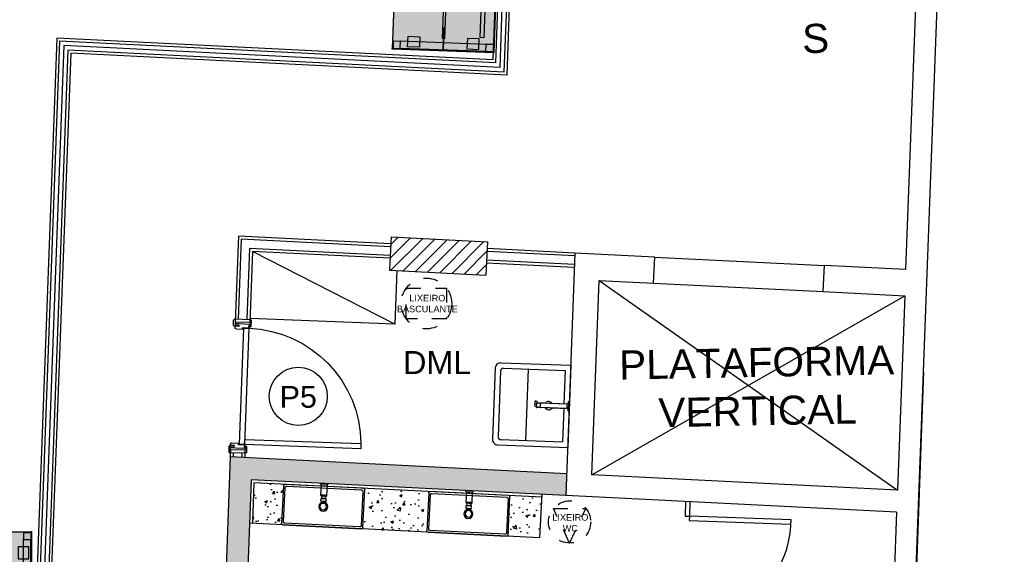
# Model space of a CAD drawing. Header units: inches. Extents: x 340 to 434, y 14 to 254.
# Tile 147 of 182: x 409.85 to 416.63, y 147.85 to 151.53. Entities that reach past the tile are written whole.
import ezdxf

# ---------------------------------------------------------------- set-up
doc = ezdxf.new("R2010")
doc.units = ezdxf.units.IN
doc.header["$MEASUREMENT"] = 0
doc.linetypes.add('DASHED2', pattern=[0.375, 0.25, -0.125])
doc.linetypes.add('HIDDEN', pattern=[9.525, 6.35, -3.175])
for name, color, linetype in [('TJ-CONSTRUIR', 12, 'Continuous'), ('TJ-DIVISORIA', 96, 'Continuous'), ('TJ-DRYWALL', 132, 'Continuous'), ('TJ-ESQUADRIA2', 2, 'Continuous'), ('TJ-ESQUADRIAS', 2, 'Continuous'), ('TJ-GRANITOCORTE', 3, 'Continuous'), ('TJ-GRANITOVISTA', 2, 'Continuous'), ('TJ-HACHURA', 8, 'Continuous'), ('TJ-LADEVIDRO', 11, 'Continuous'), ('TJ-MARCENARIA', 2, 'Continuous'), ('TJ-MOBILIARIOHIDRO', 2, 'Continuous'), ('TJ-MOBILIÁRIO', 2, 'Continuous'), ('TJ-MOBILIÁRIOEXISTENTE', 2, 'Continuous'), ('TJ-PAREDE', 5, 'Continuous'), ('TJ-PAREDECORTE', 5, 'Continuous'), ('TJ-PILARES', 6, 'Continuous'), ('TJ-PISO', 1, 'Continuous'), ('TJ-TEXTO01', 1, 'Continuous'), ('TJ-TEXTO03 1PARA100', 3, 'Continuous'), ('TJ-TEXTOESQUADRIA', 200, 'Continuous')]:
    doc.layers.add(name, color=color, linetype=linetype)
doc.styles.add('ARIAL', font='arial.ttf')
doc.styles.get("Standard").update_dxf_attribs({"font": 'arial.ttf'})
doc.linetypes.add('BATTING', pattern='A,0.00254,-2.54,[134,ltypeshp.shx,S=2.54,R=0,X=-2.54,Y=0],-5.08,[134,ltypeshp.shx,S=2.54,R=180,X=2.54,Y=0],-2.54', length=10.16254)

# ---------------------------------------------------------------- blocks, each defined once
blk = doc.blocks.new('mesa reta 1.20')
at = {"layer": 'TJ-MOBILIÁRIO'}
h = blk.add_hatch(color=63, dxfattribs=at)
h.set_gradient(color1=(176, 215, 136), color2=(156, 215, 136), tint=0.86, name='INVHEMISPHERICAL')
h.paths.add_polyline_path([(0, 0), (1.2, 0), (1.2, -0.7), (0, -0.7)])
for p, q in [((0, 0), (0, -0.7)), ((1.2, 0), (1.2, -0.7)), ((1.2, -0.7), (0, -0.7))]:
    blk.add_line(p, q, dxfattribs=at)
at = {"layer": 'TJ-MOBILIÁRIO', "color": 51}
blk.add_line((1.2, 0), (0, 0), dxfattribs=at)
at = {"layer": 'TJ-MOBILIÁRIO', "color": 8}
for p, q in [((0.005, -0.008), (0.005, -0.052)), ((0.005, -0.052), (0.005, -0.645)), ((0.052, -0.005), (0.008, -0.005)), ((0.008, -0.055), (0.052, -0.055)), ((0.055, -0.008), (0.055, -0.052)), ((0.055, -0.052), (0.055, -0.648)), ((1.145, -0.008), (1.145, -0.052)), ((1.145, -0.052), (1.145, -0.648)), ((1.148, -0.005), (1.192, -0.005)), ((1.192, -0.055), (1.148, -0.055)), ((1.195, -0.008), (1.195, -0.052)), ((1.195, -0.052), (1.195, -0.645)), ((0.005, -0.692), (0.005, -0.648)), ((0.008, -0.645), (0.052, -0.645)), ((0.055, -0.692), (0.055, -0.648)), ((1.192, -0.645), (1.148, -0.645)), ((1.195, -0.692), (1.195, -0.648)), ((0.052, -0.695), (0.008, -0.695)), ((1.148, -0.695), (1.192, -0.695))]:
    blk.add_line(p, q, dxfattribs=at)
at = {"layer": 'TJ-MOBILIÁRIO'}
blk.add_lwpolyline([(0, 0), (1.2, 0), (1.2, -0.7), (0, -0.7)], close=True, dxfattribs=at)
at = {"layer": 'TJ-MOBILIÁRIO', "color": 8}
for points in [[(0.018, -0.105), (0.0905, -0.105), (0.0905, -0.186), (0.018, -0.186)], [(1.182, -0.105), (1.1095, -0.105), (1.1095, -0.186), (1.182, -0.186)], [(0.005, -0.3519), (0.005, -0.3481), (0.155, -0.3481), (0.155, -0.3519)], [(0.083, -0.3575), (1.117, -0.3575), (1.117, -0.3425), (0.083, -0.3425)], [(1.195, -0.3519), (1.195, -0.3481), (1.045, -0.3481), (1.045, -0.3519)], [(0.018, -0.595), (0.0905, -0.595), (0.0905, -0.514), (0.018, -0.514)], [(1.182, -0.595), (1.1095, -0.595), (1.1095, -0.514), (1.182, -0.514)]]:
    blk.add_lwpolyline(points, close=True, dxfattribs=at)
at = {"layer": 'TJ-MOBILIÁRIO', "color": 51}
blk.add_lwpolyline([(0.1, -0.098), (1.1, -0.098), (1.1, -0.073), (0.1, -0.073)], close=True, dxfattribs=at)
at = {"layer": 'TJ-MOBILIÁRIO', "color": 8}
for centre, start, end in [((0.008, -0.008), 90, 180), ((0.008, -0.052), 180, 270), ((0.052, -0.008), 0, 90), ((0.052, -0.052), 270, 0), ((1.148, -0.008), 90, 180), ((1.148, -0.052), 180, 270), ((1.192, -0.008), 0, 90), ((1.192, -0.052), 270, 0), ((0.008, -0.648), 90, 180), ((0.052, -0.648), 0, 90), ((1.192, -0.648), 0, 90), ((0.008, -0.692), 180, 270), ((0.052, -0.692), 270, 0), ((1.192, -0.692), 270, 0)]:
    blk.add_arc(centre, 0.003, start, end, dxfattribs=at)
at = {"layer": 'TJ-MOBILIÁRIO'}
for p in [(0, 0), (1.2, 0), (1.2, 0), (0, -0.7), (1.2, -0.7)]:
    blk.add_point(p, dxfattribs=at)
blk = doc.blocks.new('MESA 1.40X.70')
at = {"layer": 'TJ-MOBILIÁRIO'}
h = blk.add_hatch(color=51, dxfattribs=at)
h.set_gradient(color1=(255, 255, 184), color2=(255, 255, 173), tint=0.86, name='INVHEMISPHERICAL')
h.paths.add_polyline_path([(-0.03, 0), (1.37, 0), (1.37, -0.7), (-0.03, -0.7)])
for p, q in [((-0.03, 0), (-0.03, -0.7)), ((1.37, 0), (1.37, -0.7)), ((1.37, -0.7), (-0.03, -0.7))]:
    blk.add_line(p, q, dxfattribs=at)
at = {"layer": 'TJ-MOBILIÁRIO', "color": 51}
blk.add_line((1.37, 0), (-0.03, 0), dxfattribs=at)
at = {"layer": 'TJ-MOBILIÁRIO', "color": 8}
for p, q in [((-0.025, -0.008), (-0.025, -0.052)), ((-0.025, -0.052), (-0.025, -0.645)), ((0.022, -0.005), (-0.022, -0.005)), ((-0.022, -0.055), (0.022, -0.055)), ((0.025, -0.008), (0.025, -0.052)), ((0.025, -0.052), (0.025, -0.648)), ((1.315, -0.008), (1.315, -0.052)), ((1.315, -0.052), (1.315, -0.648)), ((1.318, -0.005), (1.362, -0.005)), ((1.362, -0.055), (1.318, -0.055)), ((1.365, -0.008), (1.365, -0.052)), ((1.365, -0.052), (1.365, -0.645)), ((-0.025, -0.692), (-0.025, -0.648)), ((-0.022, -0.645), (0.022, -0.645)), ((0.025, -0.692), (0.025, -0.648)), ((1.362, -0.645), (1.318, -0.645)), ((1.365, -0.692), (1.365, -0.648)), ((0.022, -0.695), (-0.022, -0.695)), ((1.318, -0.695), (1.362, -0.695))]:
    blk.add_line(p, q, dxfattribs=at)
at = {"layer": 'TJ-MOBILIÁRIO'}
blk.add_lwpolyline([(-0.03, 0), (1.37, 0), (1.37, -0.7), (-0.03, -0.7)], close=True, dxfattribs=at)
at = {"layer": 'TJ-MOBILIÁRIO', "color": 8}
for points in [[(-0.012, -0.105), (0.0605, -0.105), (0.0605, -0.186), (-0.012, -0.186)], [(1.352, -0.105), (1.2795, -0.105), (1.2795, -0.186), (1.352, -0.186)], [(-0.025, -0.3519), (-0.025, -0.3481), (0.125, -0.3481), (0.125, -0.3519)], [(0.053, -0.3575), (1.287, -0.3575), (1.287, -0.3425), (0.053, -0.3425)], [(1.365, -0.3519), (1.365, -0.3481), (1.215, -0.3481), (1.215, -0.3519)], [(-0.012, -0.595), (0.0605, -0.595), (0.0605, -0.514), (-0.012, -0.514)], [(1.352, -0.595), (1.2795, -0.595), (1.2795, -0.514), (1.352, -0.514)]]:
    blk.add_lwpolyline(points, close=True, dxfattribs=at)
at = {"layer": 'TJ-MOBILIÁRIO', "color": 51}
blk.add_lwpolyline([(0.07, -0.098), (1.27, -0.098), (1.27, -0.073), (0.07, -0.073)], close=True, dxfattribs=at)
at = {"layer": 'TJ-MOBILIÁRIO', "color": 8}
for centre, start, end in [((-0.022, -0.008), 90, 180), ((-0.022, -0.052), 180, 270), ((0.022, -0.008), 0, 90), ((0.022, -0.052), 270, 0), ((1.318, -0.008), 90, 180), ((1.318, -0.052), 180, 270), ((1.362, -0.008), 0, 90), ((1.362, -0.052), 270, 0), ((-0.022, -0.648), 90, 180), ((0.022, -0.648), 0, 90), ((1.362, -0.648), 0, 90), ((-0.022, -0.692), 180, 270), ((0.022, -0.692), 270, 0), ((1.362, -0.692), 270, 0)]:
    blk.add_arc(centre, 0.003, start, end, dxfattribs=at)
at = {"layer": 'TJ-MOBILIÁRIO'}
for p in [(-0.03, 0), (1.37, 0), (1.37, 0), (-0.03, -0.7), (1.37, -0.7)]:
    blk.add_point(p, dxfattribs=at)
blk = doc.blocks.new('CUBA-RETANGULAR')
at = {"layer": 'TJ-MOBILIARIOHIDRO'}
for p, q in [((-0.271, 0.14), (0.271, 0.14)), ((-0.28, -0.131), (-0.28, 0.131)), ((-0.2675, 0.1175), (-0.2675, -0.1175)), ((0.2575, 0.1275), (-0.2575, 0.1275)), ((0.2675, -0.1175), (0.2675, 0.1175)), ((0.28, 0.131), (0.28, -0.131)), ((-0.2575, -0.1275), (0.2575, -0.1275)), ((0.271, -0.14), (-0.271, -0.14))]:
    blk.add_line(p, q, dxfattribs=at)
for points in [[(-0.2575, 0.1275, 0), (-0.2585, 0.1275, 0), (-0.2595, 0.1273, 0), (-0.2604, 0.1271, 0), (-0.2614, 0.1268, 0), (-0.2622, 0.1263, 0), (-0.2631, 0.1258, 0), (-0.2639, 0.1253, 0), (-0.2646, 0.1246, 0), (-0.2653, 0.1239, 0), (-0.2658, 0.1231, 0), (-0.2663, 0.1222, 0), (-0.2668, 0.1214, 0), (-0.2671, 0.1204, 0), (-0.2673, 0.1195, 0), (-0.2675, 0.1185, 0), (-0.2675, 0.1175, 0)], [(0.2675, 0.1175, 0), (0.2675, 0.1185, 0), (0.2673, 0.1195, 0), (0.2671, 0.1204, 0), (0.2668, 0.1214, 0), (0.2663, 0.1222, 0), (0.2658, 0.1231, 0), (0.2653, 0.1239, 0), (0.2646, 0.1246, 0), (0.2639, 0.1253, 0), (0.2631, 0.1258, 0), (0.2622, 0.1263, 0), (0.2614, 0.1268, 0), (0.2604, 0.1271, 0), (0.2595, 0.1273, 0), (0.2585, 0.1275, 0), (0.2575, 0.1275, 0)], [(-0.2675, -0.1175, 0), (-0.2675, -0.1185, 0), (-0.2673, -0.1195, 0), (-0.2671, -0.1204, 0), (-0.2668, -0.1214, 0), (-0.2663, -0.1222, 0), (-0.2658, -0.1231, 0), (-0.2653, -0.1239, 0), (-0.2646, -0.1246, 0), (-0.2639, -0.1253, 0), (-0.2631, -0.1258, 0), (-0.2622, -0.1263, 0), (-0.2614, -0.1268, 0), (-0.2604, -0.1271, 0), (-0.2595, -0.1273, 0), (-0.2585, -0.1275, 0), (-0.2575, -0.1275, 0)], [(0.2575, -0.1275, 0), (0.2585, -0.1275, 0), (0.2595, -0.1273, 0), (0.2604, -0.1271, 0), (0.2614, -0.1268, 0), (0.2622, -0.1263, 0), (0.2631, -0.1258, 0), (0.2639, -0.1253, 0), (0.2646, -0.1246, 0), (0.2653, -0.1239, 0), (0.2658, -0.1231, 0), (0.2663, -0.1222, 0), (0.2668, -0.1214, 0), (0.2671, -0.1204, 0), (0.2673, -0.1195, 0), (0.2675, -0.1185, 0), (0.2675, -0.1175, 0)]]:
    blk.add_polyline3d(points, dxfattribs=at)
at = {"layer": 'TJ-MOBILIARIOHIDRO', "color": 1}
for radius in [0.031, 0.0225]:
    blk.add_circle((0, 0), radius, dxfattribs=at)
at = {"layer": 'TJ-MOBILIARIOHIDRO'}
for centre, start, end in [((-0.271, 0.131), 90, 180), ((0.271, 0.131), 0, 90), ((-0.271, -0.131), 180, 270), ((0.271, -0.131), 270, 0)]:
    blk.add_arc(centre, 0.009, start, end, dxfattribs=at)
blk = doc.blocks.new('TORNEIRA-PAREDE-DECA')
at = {"layer": 'TJ-MOBILIARIOHIDRO'}
for p, q in [((0.025, 0), (-0.025, 0)), ((-0.025, -0.0067), (-0.025, 0)), ((0.025, -0.0067), (0.025, 0)), ((-0.0193, -0.0097), (-0.022, -0.0097)), ((-0.0194, -0.0097), (-0.0194, -0.0816)), ((0.022, -0.0097), (-0.0193, -0.0097)), ((0.0194, -0.0816), (0.0194, -0.0097)), ((-0.0194, -0.0816), (-0.0193, -0.0816)), ((-0.0194, -0.0816), (-0.0194, -0.0865)), ((-0.0194, -0.0816), (0, -0.0816)), ((-0.0194, -0.0865), (-0.0194, -0.0865)), ((-0.0183, -0.0876), (-0.0194, -0.0865)), ((-0.0193, -0.0816), (-0.0193, -0.0865)), ((-0.0183, -0.0876), (0.0161, -0.0876)), ((-0.0154, -0.1039), (-0.0175, -0.1039)), ((-0.0175, -0.1221), (-0.0175, -0.1039)), ((-0.0156, -0.1039), (-0.0136, -0.1039)), ((-0.0137, -0.1241), (-0.0156, -0.1241)), ((0.0175, -0.1039), (-0.0154, -0.1039)), ((-0.0149, -0.0816), (-0.0125, -0.0816)), ((-0.0149, -0.0816), (-0.0149, -0.0866)), ((-0.0125, -0.0866), (-0.0149, -0.0866)), ((-0.0142, -0.0886), (-0.0142, -0.1039)), ((-0.0135, -0.1039), (-0.0136, -0.1039)), ((-0.0135, -0.1039), (-0.0001, -0.1039)), ((-0.0125, -0.0816), (-0.0125, -0.0866)), ((-0.0017, -0.0816), (0.0017, -0.0816)), ((-0.0017, -0.0816), (-0.0017, -0.0866)), ((0.0017, -0.0866), (-0.0017, -0.0866)), ((0, -0.1039), (-0.0001, -0.1039)), ((0, -0.0816), (0.0194, -0.0816)), ((0.0001, -0.1039), (0, -0.1039)), ((0.0001, -0.1039), (0.0135, -0.1039)), ((0.0017, -0.0816), (0.0017, -0.0866)), ((0.0125, -0.0816), (0.0148, -0.0816)), ((0.0125, -0.0816), (0.0125, -0.0866)), ((0.0125, -0.0866), (0.0148, -0.0866)), ((0.0136, -0.1039), (0.0135, -0.1039)), ((0.0136, -0.1039), (0.0137, -0.1039)), ((0.0137, -0.1039), (0.0156, -0.1039)), ((0.0142, -0.0886), (0.0142, -0.1039)), ((0.0148, -0.0816), (0.0148, -0.0866)), ((0.0161, -0.0876), (0.0184, -0.0876)), ((0.0175, -0.1221), (0.0175, -0.1039)), ((0.0184, -0.0876), (0.0194, -0.0866)), ((0.0193, -0.0816), (0.0194, -0.0816)), ((0.0193, -0.0816), (0.0193, -0.0866)), ((0.0193, -0.0866), (0.0194, -0.0866)), ((0.0194, -0.0816), (0.0194, -0.0866))]:
    blk.add_line(p, q, dxfattribs=at)
for points in [[(-0.0149, -0.0866), (-0.015, -0.0867), (-0.0152, -0.0868), (-0.0153, -0.0869), (-0.0154, -0.0869), (-0.0155, -0.087), (-0.0156, -0.087), (-0.0157, -0.0871), (-0.0158, -0.0872), (-0.016, -0.0872), (-0.0161, -0.0873), (-0.0163, -0.0873), (-0.0164, -0.0874), (-0.0165, -0.0874), (-0.0167, -0.0874), (-0.0168, -0.0874), (-0.017, -0.0874), (-0.0171, -0.0875), (-0.0172, -0.0874), (-0.0174, -0.0874), (-0.0175, -0.0874), (-0.0177, -0.0874), (-0.0178, -0.0874), (-0.018, -0.0873), (-0.0181, -0.0873), (-0.0183, -0.0872), (-0.0184, -0.0871), (-0.0186, -0.0871), (-0.0187, -0.087), (-0.0189, -0.0869), (-0.019, -0.0868), (-0.0192, -0.0867), (-0.0193, -0.0865)], [(-0.0017, -0.0866), (-0.0021, -0.0867), (-0.0025, -0.0868), (-0.0029, -0.0869), (-0.0033, -0.087), (-0.0036, -0.0871), (-0.004, -0.0872), (-0.0044, -0.0873), (-0.0048, -0.0873), (-0.0051, -0.0874), (-0.0055, -0.0874), (-0.0059, -0.0874), (-0.0062, -0.0875), (-0.0066, -0.0875), (-0.007, -0.0875), (-0.0073, -0.0875), (-0.0077, -0.0875), (-0.0081, -0.0875), (-0.0084, -0.0874), (-0.0088, -0.0874), (-0.0092, -0.0873), (-0.0095, -0.0873), (-0.0099, -0.0872), (-0.0103, -0.0872), (-0.0106, -0.0871), (-0.011, -0.087), (-0.0114, -0.0869), (-0.0117, -0.0868), (-0.0121, -0.0867), (-0.0125, -0.0866)], [(0.0017, -0.0866), (0.0021, -0.0867), (0.0025, -0.0868), (0.0028, -0.0869), (0.0032, -0.087), (0.0036, -0.0871), (0.004, -0.0872), (0.0044, -0.0873), (0.0047, -0.0873), (0.0051, -0.0874), (0.0055, -0.0874), (0.0058, -0.0874), (0.0062, -0.0875), (0.0066, -0.0875), (0.0069, -0.0875), (0.0073, -0.0875), (0.0076, -0.0875), (0.008, -0.0875), (0.0084, -0.0874), (0.0087, -0.0874), (0.0091, -0.0874), (0.0095, -0.0873), (0.0098, -0.0872), (0.0102, -0.0872), (0.0106, -0.0871), (0.0109, -0.087), (0.0113, -0.0869), (0.0117, -0.0868), (0.0121, -0.0867), (0.0125, -0.0866)], [(0.0163, -0.0874), (0.0161, -0.0874), (0.016, -0.0873), (0.0159, -0.0873), (0.0157, -0.0872), (0.0156, -0.0871), (0.0155, -0.0871), (0.0154, -0.087), (0.0153, -0.087), (0.0152, -0.0869), (0.0151, -0.0868), (0.0149, -0.0867), (0.0148, -0.0866)], [(0.0163, -0.0874), (0.0164, -0.0874), (0.0166, -0.0875), (0.0167, -0.0875), (0.0168, -0.0875), (0.017, -0.0875), (0.0171, -0.0875), (0.0173, -0.0875), (0.0174, -0.0875), (0.0176, -0.0875), (0.0177, -0.0874), (0.0178, -0.0874), (0.018, -0.0874), (0.0181, -0.0873), (0.0182, -0.0873), (0.0183, -0.0872), (0.0184, -0.0872), (0.0185, -0.0871), (0.0186, -0.0871), (0.0187, -0.087), (0.0188, -0.0869), (0.019, -0.0868), (0.0192, -0.0867), (0.0193, -0.0866)]]:
    blk.add_lwpolyline(points, dxfattribs=at)
for centre, radius, start, end in [((-0.022, -0.0067), 0.003, 180, 270), ((0.022, -0.0067), 0.003, 270, 0), ((-0.0193, -0.0863), 0.000275, 250.80934, 269.14146), ((-0.0155, -0.1221), 0.002, 180, 268.21641), ((0, 0.3757), 0.5, 268.2164, 270), ((-0.0152, -0.0886), 0.001, 0, 90), ((0, 0.3757), 0.5, 270, 271.7836), ((0.0152, -0.0886), 0.001, 90, 180), ((0.0155, -0.1221), 0.002, 271.78359, 0)]:
    blk.add_arc(centre, radius, start, end, dxfattribs=at)
blk = doc.blocks.new('PORTA 80 GRADE 10')
at = {"layer": 'TJ-ESQUADRIAS', "linetype": 'Continuous', "ltscale": 30}
h = blk.add_hatch(dxfattribs=at)
h.set_pattern_fill('ANSI32', color=252, scale=0.002, style=0)
h.set_pattern_definition([(45, (-24.987796, 74.9285568), (-0.000530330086, 0.000530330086), []), (45, (-24.9874424, 74.9285568), (-0.000530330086, 0.000530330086), [])])
h.paths.add_polyline_path([(-0.8394, -0.0563), (-0.8394, -0.0541), (-0.8389, -0.0541, 1.192513), (-0.8389, -0.0535), (-0.8394, -0.0535), (-0.8394, -0.0521), (-0.8389, -0.0521, 0.041645), (-0.8389, -0.0521, 0.000003), (-0.8389, -0.0521, 1), (-0.8389, -0.0514, 0.045988), (-0.8389, -0.0514), (-0.8411, -0.0514, 1.142539), (-0.8411, -0.0521, 0.013689), (-0.8411, -0.0521), (-0.8406, -0.0521), (-0.8406, -0.0535), (-0.841, -0.0535, 1.124804), (-0.8411, -0.0541), (-0.8406, -0.0541), (-0.8406, -0.0563), (-0.8421, -0.0563), (-0.8421, -0.0593, -0.183959), (-0.8351, -0.0604, -0.115771), (-0.8365, -0.0607), (-0.8383, -0.0607, 1), (-0.8383, -0.0614), (-0.8365, -0.0614, 0.383202), (-0.8325, -0.0581), (-0.8325, -0.0563)])
h.paths.add_polyline_path([(-0.8411, -0.0573), (-0.8411, -0.0581, -0.159727), (-0.8344, -0.0596, 0.165409), (-0.8335, -0.058), (-0.8335, -0.0573)], flags=16)
h = blk.add_hatch(dxfattribs=at)
h.set_pattern_fill('ANSI32', color=252, scale=0.002, style=0)
h.set_pattern_definition([(135, (24.107796, 74.9285568), (0.000530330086, 0.000530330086), []), (135, (24.1074424, 74.9285568), (0.000530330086, 0.000530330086), [])])
h.paths.add_polyline_path([(-0.0406, -0.0563), (-0.0406, -0.0541), (-0.0411, -0.0541, -1.192513), (-0.0411, -0.0535), (-0.0406, -0.0535), (-0.0406, -0.0521), (-0.0411, -0.0521, -0.041645), (-0.0411, -0.0521, -0.000003), (-0.0411, -0.0521, -1), (-0.0411, -0.0514, -0.045988), (-0.0411, -0.0514), (-0.0389, -0.0514, -1.142539), (-0.0389, -0.0521, -0.013689), (-0.0389, -0.0521), (-0.0394, -0.0521), (-0.0394, -0.0535), (-0.039, -0.0535, -1.124804), (-0.0389, -0.0541), (-0.0394, -0.0541), (-0.0394, -0.0563), (-0.0379, -0.0563), (-0.0379, -0.0593, 0.183959), (-0.0449, -0.0604, 0.115771), (-0.0435, -0.0607), (-0.0417, -0.0607, -1), (-0.0417, -0.0614), (-0.0435, -0.0614, -0.383202), (-0.0475, -0.0581), (-0.0475, -0.0563)])
h.paths.add_polyline_path([(-0.0389, -0.0573), (-0.0389, -0.0581, 0.159727), (-0.0456, -0.0596, -0.165409), (-0.0465, -0.058), (-0.0465, -0.0573)], flags=16)
at = {"layer": 'TJ-ESQUADRIAS', "color": 2}
for p, q in [((-0.8675, 0), (-0.8585, 0)), ((-0.0125, 0), (-0.0215, 0))]:
    blk.add_line(p, q, dxfattribs=at)
at = {"layer": 'TJ-ESQUADRIAS'}
for p, q in [((-0.8675, -0.026), (-0.8675, 0)), ((-0.8675, -0.1), (-0.8675, -0.026)), ((-0.8585, 0), (-0.8585, -0.026)), ((-0.8585, -0.026), (-0.8505, -0.026)), ((-0.8505, 0), (-0.8405, 0)), ((-0.8505, -0.026), (-0.8505, 0)), ((-0.8415, -0.056), (-0.8425, -0.056)), ((-0.8425, -0.056), (-0.8425, -0.092)), ((-0.8415, -0.051), (-0.8415, -0.056)), ((-0.8385, -0.051), (-0.8415, -0.051)), ((-0.8385, -0.056), (-0.8385, -0.051)), ((-0.8346, -0.056), (-0.8385, -0.056)), ((-0.8325, -0.0539), (-0.8346, -0.056)), ((-0.8325, -0.008), (-0.8325, -0.0539)), ((-0.0475, -0.008), (-0.0475, -0.0539)), ((-0.0475, -0.0539), (-0.0454, -0.056)), ((-0.0454, -0.056), (-0.0415, -0.056)), ((-0.0415, -0.051), (-0.0385, -0.051)), ((-0.0415, -0.056), (-0.0415, -0.051)), ((-0.0295, 0), (-0.0395, 0)), ((-0.0385, -0.051), (-0.0385, -0.056)), ((-0.0385, -0.056), (-0.0375, -0.056)), ((-0.0375, -0.056), (-0.0375, -0.092)), ((-0.0295, -0.026), (-0.0295, 0)), ((-0.0215, -0.026), (-0.0295, -0.026)), ((-0.0215, 0), (-0.0215, -0.026)), ((-0.0125, -0.036), (-0.0125, 0)), ((-0.0125, -0.1), (-0.0125, -0.036)), ((-0.8585, -0.1), (-0.8675, -0.1)), ((-0.8585, -0.094), (-0.8585, -0.1)), ((-0.8505, -0.094), (-0.8585, -0.094)), ((-0.8505, -0.1), (-0.8505, -0.094)), ((-0.0295, -0.094), (-0.0215, -0.094)), ((-0.0295, -0.1), (-0.0295, -0.094)), ((-0.0215, -0.094), (-0.0215, -0.1)), ((-0.0215, -0.1), (-0.0125, -0.1))]:
    blk.add_line(p, q, dxfattribs=at)
for points in [[(-0.858, -0.021), (-0.855, -0.024), (-0.8505, -0.024), (-0.8505, 0.003, 0.414214), (-0.8585, 0.011), (-0.8925, 0.011, 0.414214), (-0.9005, 0.003), (-0.9005, 0), (-0.858, 0)], [(-0.022, -0.021), (-0.025, -0.024), (-0.0295, -0.024), (-0.0295, 0.003, -0.414214), (-0.0215, 0.011), (0.0125, 0.011, -0.414214), (0.0205, 0.003), (0.0205, 0), (-0.022, 0)], [(-0.895, -0.1), (-0.893, -0.102), (-0.893, -0.103), (-0.858, -0.103), (-0.858, -0.098), (-0.855, -0.095), (-0.8505, -0.095), (-0.8505, -0.103, -0.414214), (-0.8585, -0.111), (-0.8925, -0.111, -0.414214), (-0.9005, -0.103), (-0.9005, -0.1)], [(0.015, -0.1), (0.013, -0.102), (0.013, -0.103), (-0.022, -0.103), (-0.022, -0.098), (-0.025, -0.095), (-0.0295, -0.095), (-0.0295, -0.103, 0.414214), (-0.0215, -0.111), (0.0125, -0.111, 0.414214), (0.0205, -0.103), (0.0205, -0.1)]]:
    blk.add_lwpolyline(points, format="xyb", close=True, dxfattribs=at)
at = {"layer": 'TJ-ESQUADRIAS', "color": 252, "linetype": 'Continuous'}
for points in [[(-0.8335, -0.058, -0.165409), (-0.8344, -0.0596, 0.159727), (-0.8411, -0.0581), (-0.8411, -0.0573), (-0.8335, -0.0573)], [(-0.0465, -0.058, 0.165409), (-0.0456, -0.0596, -0.159727), (-0.0389, -0.0581), (-0.0389, -0.0573), (-0.0465, -0.0573)]]:
    blk.add_lwpolyline(points, format="xyb", close=True, dxfattribs=at)
at = {"layer": 'TJ-ESQUADRIAS'}
blk.add_lwpolyline([(-0.0405, -0.0965), (-0.0405, -0.0615), (-0.8405, -0.0615), (-0.8405, -0.0965), (-0.0405, -0.0965)], dxfattribs=at)
at = {"layer": 'TJ-ESQUADRIAS', "color": 1, "linetype": 'DASHED2', "ltscale": 5}
blk.add_lwpolyline([(-0.0755, -0.8965), (-0.0405, -0.8965), (-0.0405, -0.0965), (-0.0755, -0.0965), (-0.0755, -0.8965)], dxfattribs=at)
at = {"layer": 'TJ-ESQUADRIAS'}
for centre, start, end in [((-0.8405, -0.008), 0, 90), ((-0.0395, -0.008), 90, 180), ((-0.8505, -0.092), 270, 0), ((-0.0295, -0.092), 180, 270)]:
    blk.add_arc(centre, 0.008, start, end, dxfattribs=at)
at = {"layer": 'TJ-ESQUADRIAS', "color": 1, "linetype": 'DASHED2', "ltscale": 5}
blk.add_arc((-0.0397, -0.0965), 0.8008, 180, 267.43768, dxfattribs=at)
at = {"layer": 'TJ-PAREDECORTE', "linetype": 'Continuous'}
for p, q in [((-0.88, -0.1), (-0.88, 0)), ((0, -0.1), (0, 0))]:
    blk.add_line(p, q, dxfattribs=at)
blk = doc.blocks.new('Tan-p02')
at = {"color": 2}
for p, q in [((0.0194, -0.2142), (0.0194, 0.2958)), ((0.0194, 0.2958), (0.6194, 0.2958)), ((0.3569, 0.2958), (0.2819, 0.2958)), ((0.2819, 0.2958), (0.2819, 0.2908)), ((0.3569, 0.2908), (0.2819, 0.2908)), ((0.3569, 0.2958), (0.3569, 0.2908)), ((0.6194, -0.2142), (0.6194, 0.2958)), ((0.0594, -0.1942), (0.0594, 0.2558)), ((0.0594, 0.2558), (0.3021, 0.2558)), ((0.3021, 0.2828), (0.3021, 0.0585)), ((0.3044, 0.2808), (0.3044, 0.0858)), ((0.3344, 0.2808), (0.3044, 0.2808)), ((0.3344, 0.2808), (0.3344, 0.0858)), ((0.3367, 0.2828), (0.3367, 0.0585)), ((0.3367, 0.2558), (0.5794, 0.2558)), ((0.5794, -0.1942), (0.5794, 0.2558)), ((0.3022, 0.0578), (0.3043, 0.084)), ((0.3326, 0.0858), (0.3063, 0.0858)), ((0.3346, 0.084), (0.3366, 0.0578)), ((0.2881, 0.0459), (0.2885, 0.0555)), ((0.311, 0.047), (0.2881, 0.0459)), ((0.2885, 0.0555), (0.3021, 0.0608)), ((0.3041, 0.0565), (0.3347, 0.0565)), ((0.3118, 0.0453), (0.3074, 0.0565)), ((0.3268, 0.0454), (0.3313, 0.0565)), ((0.0594, -0.0142), (0.5794, -0.0142)), ((0.0794, -0.2142), (0.5594, -0.2142)), ((0.0594, -0.2542), (0.5794, -0.2542))]:
    blk.add_line(p, q, dxfattribs=at)
for points in [[(0.3119, 0.0453, 0.236739), (0.3123, 0.0446, 0.08552), (0.3141, 0.0437, 0.043127), (0.3164, 0.0432, 0.031837), (0.3194, 0.043, 0.031837), (0.3225, 0.0432, 0.043127), (0.3247, 0.0437, 0.08552), (0.3266, 0.0446, 0.236739), (0.3269, 0.0453, 0.159785), (0.3268, 0.0458, 0.08552)], [(0.312, 0.0456, 0.077146), (0.3119, 0.0453, 0.236739)]]:
    blk.add_lwpolyline(points, format="xyb", dxfattribs=at)
for centre, radius, start, end in [((0.2779, 0.2515), 0.0395, 47.87745, 84.19758), ((0.3609, 0.2516), 0.0395, 95.79617, 132.12881), ((0.3194, 0.1458), 0.03, 125.21643, 234.78357), ((0.3194, 0.1458), 0.03, 305.21643, 54.78357), ((0.3063, 0.0838), 0.002, 90, 175.52186), ((0.3326, 0.0838), 0.002, 4.47814, 90), ((0.3041, 0.0585), 0.002, 180, 270), ((0.3347, 0.0585), 0.002, 270, 0), ((0.0594, -0.2142), 0.04, 180, 270), ((0.0794, -0.1942), 0.02, 180, 270), ((0.5594, -0.1942), 0.02, 270, 360), ((0.5794, -0.2142), 0.04, 270, 0)]:
    blk.add_arc(centre, radius, start, end, dxfattribs=at)
blk = doc.blocks.new('LIX-WC')
at = {"layer": 'TJ-MOBILIÁRIO', "color": 8, "linetype": 'HIDDEN', "ltscale": 0.01}
for p, q in [((0, -0.1453), (-0.1117, 0.0929)), ((-0.1117, 0.0929), (0.1117, 0.0929)), ((0, -0.1453), (0.1117, 0.0929))]:
    blk.add_line(p, q, dxfattribs=at)
at = {"layer": 'TJ-MOBILIÁRIO', "linetype": 'HIDDEN', "ltscale": 0.01}
blk.add_circle((0, 0), 0.1453, dxfattribs=at)
at = {"layer": 'TJ-MOBILIÁRIO', "color": 1, "insert": (-0.0908, 0.0539), "char_height": 0.045, "attachment_point": 1, "style": 'ARIAL'}
blk.add_mtext_dynamic_manual_height_columns('\\pxqc;LIXEIRO\\PWC', width=0.191954, gutter_width=12.5, heights=[0], dxfattribs=at)
blk = doc.blocks.new('lix-20L')
at = {"layer": 'TJ-MOBILIÁRIO', "linetype": 'HIDDEN', "ltscale": 0.01}
blk.add_lwpolyline([(-0.1384, 0.106), (0.1384, 0.106), (0.1384, -0.106), (-0.1384, -0.106)], close=True, dxfattribs=at)
blk.add_circle((0, 0), 0.1743, dxfattribs=at)
at = {"layer": 'TJ-MOBILIÁRIO', "color": 1, "insert": (-0.0896, 0.0597), "char_height": 0.045, "attachment_point": 1, "style": 'ARIAL'}
blk.add_mtext_dynamic_manual_height_columns('\\pxqc;LIXEIRO BASCULANTE', width=0.191954, gutter_width=12.5, heights=[0], dxfattribs=at)

msp = doc.modelspace()

# ---------------------------------------------------------------- hatches: boundary and pattern name
at = {"layer": 'TJ-CONSTRUIR'}
h = msp.add_hatch(color=256, dxfattribs=at)
h.dxf.hatch_style = 1
h.paths.add_polyline_path([(413.6122, 148.3997), (413.3725, 148.4117), (413.3669, 148.2618), (413.6066, 148.2498)])
h.paths.add_polyline_path([(413.3725, 148.4117), (413.2027, 148.4203), (413.1971, 148.2703), (413.3669, 148.2618)])
h.paths.add_polyline_path([(413.2027, 148.4203), (411.2949, 148.5158), (411.2446, 147.1619), (411.3944, 147.1544), (411.4392, 148.3584), (413.1971, 148.2703)])
h.paths.add_polyline_path([(411.3944, 147.1544), (411.2446, 147.1619), (411.2316, 146.8121), (411.4314, 146.8021), (411.4366, 146.9427), (411.3866, 146.9445)])
h.paths.add_polyline_path([(411.4314, 146.8021), (411.2316, 146.8121), (411.2312, 146.8002), (411.431, 146.7928)])
h.paths.add_polyline_path([(412.4159, 146.9063), (412.316, 146.91), (412.3104, 146.7601), (412.4103, 146.7564)])
at = {"layer": 'TJ-HACHURA', "linetype": 'Continuous'}
h = msp.add_hatch(dxfattribs=at)
h.set_pattern_fill('AR-CONC', color=8, scale=0.025)
h.set_pattern_definition([(50, (0, 0), (0.179315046, -0.015688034), [0.01875, -0.20625]), (355, (0, 0), (-0.03468783, 0.18804803), [0.015, -0.165]), (100.451444, (0.01494, -0.0013), (0.14462721, 0.17236), [0.01593505, -0.17528553]), (46.1842, (0, 0.05), (0.26681033, -0.04137982), [0.028125, -0.309375]), (96.635635, (0.02223, 0.04655), (0.23366549, 0.24352965), [0.02390259, -0.26292844]), (351.184164, (0, 0.05), (0.23366549, 0.24352965), [0.0225, -0.2475]), (21, (0.025, 0.0375), (0.149226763, -0.100654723), [0.01875, -0.20625]), (326, (0.025, 0.0375), (0.06082883, 0.18128751), [0.015, -0.165]), (71.451445, (0.03744, 0.02911), (0.210055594, 0.08063279), [0.01593505, -0.17528553]), (37.5, (0, 0), (0.003039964, 0.083223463), [0, -0.163, 0, -0.1675, 0, -0.165625]), (7.5, (0, 0), (0.065767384, 0.098602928), [0, -0.0955, 0, -0.15925, 0, -0.063125]), (327.5, (-0.05575, 0), (0.133455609, -0.005638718), [0, -0.0625, 0, -0.195, 0, -0.25875]), (317.5, (-0.08075, 0), (0.145796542, 0.025026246), [0, -0.08125, 0, -0.1295, 0, -0.18375])])
h.paths.add_polyline_path([(413.4416, 148.2381), (413.2129, 148.2495, -0.414214), (413.2214, 148.2401), (413.2083, 147.9784, -0.414214), (413.1989, 147.9699), (413.4276, 147.9584)])
h.paths.add_polyline_path([(412.6621, 148.2681, -0.414214), (412.6716, 148.2766), (412.2131, 148.2996, -0.414214), (412.2216, 148.2902), (412.2085, 148.0285, -0.414214), (412.1991, 148.02), (412.6576, 147.997, -0.414214), (412.649, 148.0064)])
h.paths.add_polyline_path([(411.6623, 148.3182, -0.414214), (411.6718, 148.3267), (411.4584, 148.3374), (411.448, 148.0576), (411.6578, 148.0471, -0.414214), (411.6492, 148.0565)])
at = {"layer": 'TJ-PILARES'}
h = msp.add_hatch(dxfattribs=at)
h.set_pattern_fill('ANSI31', color=8, scale=0.5)
h.paths.add_polyline_path([(408.6504, 147.2743), (408.2404, 147.2743), (408.2404, 147.0193), (408.6504, 147.0193)])
h.paths.add_polyline_path([(412.6186, 147.1089), (412.4237, 147.1161), (412.3866, 146.1168), (412.5814, 146.1096)])
h.paths.add_polyline_path([(408.3951, 156.8793), (408.1751, 156.8793), (408.1751, 156.2593), (408.3951, 156.2593)])
h.paths.add_polyline_path([(414.81, 156.8721), (414.6151, 156.8793), (414.5916, 156.2448), (414.7864, 156.2375)])
h.paths.add_polyline_path([(414.698, 153.7241), (414.4981, 153.7315), (414.4747, 153.1019), (414.6746, 153.0945)])
h.paths.add_polyline_path([(408.7958, 153.4693), (408.1708, 153.4693), (408.171, 153.2743), (408.796, 153.2743)])
h.paths.add_polyline_path([(408.8069, 150.3943), (408.8064, 150.3943), (408.8064, 150.4343), (408.1664, 150.4343), (408.1688, 150.2443), (408.8088, 150.2443)])
h.paths.add_polyline_path([(413.0603, 149.8745), (412.3962, 149.9077), (412.3908, 149.8004), (413.0549, 149.7671)])
h.paths.add_polyline_path([(413.0665, 149.9968), (412.4023, 150.0301), (412.3962, 149.9077), (413.0603, 149.8745)])
h.paths.add_polyline_path([(413.5712, 159.7793), (413.0112, 159.7793), (413.0112, 159.6293), (413.5712, 159.6293)])
h.paths.add_polyline_path([(408.8112, 159.7793), (408.1912, 159.7793), (408.1912, 159.6293), (408.8112, 159.6293)])

# ---------------------------------------------------------------- linework, layer by layer
at = {"layer": 'TJ-DIVISORIA'}
msp.add_line((411.3914, 150.0334), (411.3914, 150.0329), dxfattribs=at)
at = {"layer": 'TJ-DRYWALL'}
for p, q in [((413.1049, 151.2487), (413.2927, 156.2993)), ((413.1242, 151.2277), (413.312, 156.2793)), ((413.1819, 151.1647), (413.372, 156.2793)), ((413.2011, 151.1437), (413.3928, 156.2995)), ((410.1012, 151.3991), (409.9428, 147.1377)), ((413.1049, 151.2487), (410.1012, 151.3991)), ((410.1204, 151.3781), (409.9635, 147.1569)), ((413.1242, 151.2277), (410.1204, 151.3781)), ((410.1781, 151.3152), (410.0235, 147.1547)), ((410.1974, 151.2942), (410.0427, 147.134)), ((413.1819, 151.1647), (410.1781, 151.3152)), ((413.2011, 151.1437), (410.1974, 151.2942)), ((411.3514, 150.0349), (411.3294, 149.4439)), ((412.3999, 149.9824), (411.3514, 150.0349)), ((411.3706, 150.0139), (411.3502, 149.4631)), ((412.3989, 149.9624), (411.3706, 150.0139)), ((411.4283, 149.9509), (411.4101, 149.4609)), ((412.3959, 149.9025), (411.4283, 149.9509)), ((411.4476, 149.9299), (411.4294, 149.4402)), ((412.3949, 149.8825), (411.4476, 149.9299)), ((413.6677, 149.8988), (413.0631, 149.9291)), ((413.6687, 149.9188), (413.0641, 149.9491)), ((413.6637, 149.8189), (413.0591, 149.8492)), ((413.6647, 149.8389), (413.0601, 149.8692)), ((411.4294, 149.4402), (411.3294, 149.4439)), ((411.4301, 149.4602), (411.3302, 149.4639)), ((411.2967, 148.5645), (411.2949, 148.5158)), ((411.3959, 148.5408), (411.296, 148.5445)), ((411.3967, 148.5608), (411.2967, 148.5645)), ((411.316, 148.5438), (411.3149, 148.5151)), ((411.3759, 148.5415), (411.3748, 148.5115)), ((411.3967, 148.5608), (411.3948, 148.5108))]:
    msp.add_line(p, q, dxfattribs=at)
at = {"layer": 'TJ-ESQUADRIA2'}
msp.add_lwpolyline([(414.4558, 148.0775), (415.1553, 148.0515), (415.1565, 148.0815), (414.4569, 148.1075)], close=True, dxfattribs=at)
at = {"layer": 'TJ-ESQUADRIA2', "color": 1}
msp.add_arc((414.4811, 148.0815), 0.6754, 265.74226, 0, dxfattribs=at)
at = {"layer": 'TJ-GRANITOCORTE'}
for p, q in [((414.4307, 148.2086), (414.427, 148.1086)), ((414.4607, 148.2074), (414.4569, 148.1075)), ((414.427, 148.1086), (414.4569, 148.1075))]:
    msp.add_line(p, q, dxfattribs=at)
at = {"layer": 'TJ-GRANITOVISTA', "color": 3}
for p, q in [((411.4584, 148.3374), (411.448, 148.0576)), ((413.4416, 148.2381), (411.4584, 148.3374)), ((413.4416, 148.2381), (413.4426, 148.258)), ((411.448, 148.0576), (411.428, 148.0586))]:
    msp.add_line(p, q, dxfattribs=at)
at = {"layer": 'TJ-GRANITOVISTA'}
for q in [(413.4426, 148.258), (411.43, 148.0585)]:
    msp.add_line((413.4276, 147.9584), q, dxfattribs=at)
at = {"layer": 'TJ-LADEVIDRO', "linetype": 'BATTING', "ltscale": 0.03}
for p, q in [((413.153, 151.1962), (413.342, 156.2793)), ((410.1493, 151.3467), (409.9935, 147.1558)), ((413.153, 151.1962), (410.1493, 151.3467))]:
    msp.add_line(p, q, dxfattribs=at)
at = {"layer": 'TJ-MARCENARIA'}
for p, q in [((412.4297, 149.4302), (411.4476, 149.9299)), ((412.4433, 149.7978), (412.4297, 149.4302)), ((412.4297, 149.4302), (411.4304, 149.4673))]:
    msp.add_line(p, q, dxfattribs=at)
at = {"layer": 'TJ-PAREDE'}
for p, q in [((415.8667, 143.6597), (416.6252, 164.0652)), ((416.438, 163.0394), (415.946, 149.8048)), ((412.4023, 150.0301), (412.3908, 149.8004)), ((412.4023, 150.0301), (413.0665, 149.9968)), ((413.0665, 149.9968), (413.0549, 149.7671)), ((413.6687, 149.9188), (413.6066, 148.2498)), ((414.218, 149.8913), (413.6687, 149.9188)), ((414.209, 149.7115), (414.218, 149.8913)), ((415.3775, 149.653), (415.3865, 149.8328)), ((415.946, 149.8048), (415.3865, 149.8328)), ((412.3908, 149.8004), (413.0549, 149.7671)), ((413.7847, 148.3911), (413.8345, 149.7303)), ((413.8345, 149.7303), (414.209, 149.7115)), ((415.3775, 149.653), (415.9393, 149.6249)), ((415.9393, 149.6249), (415.8896, 148.2857)), ((416.0699, 149.0981), (415.9595, 146.1295)), ((411.2949, 148.5158), (411.2312, 146.8002)), ((413.6141, 148.3996), (411.2949, 148.5158)), ((411.4392, 148.3584), (411.3866, 146.9445)), ((413.6066, 148.2498), (411.4392, 148.3584)), ((415.8896, 148.2857), (413.7847, 148.3911)), ((415.884, 148.1358), (413.6066, 148.2498)), ((415.884, 148.1358), (415.8354, 146.8292))]:
    msp.add_line(p, q, dxfattribs=at)
at = {"layer": 'TJ-PISO'}
for p, q in [((414.218, 149.8913), (415.3865, 149.8328)), ((414.209, 149.7115), (415.3775, 149.653))]:
    msp.add_line(p, q, dxfattribs=at)
at = {"layer": 'TJ-TEXTO01'}
for p, q in [((413.8345, 149.7303), (415.8896, 148.2857)), ((413.7847, 148.3911), (415.9393, 149.6249))]:
    msp.add_line(p, q, dxfattribs=at)
at = {"layer": 'TJ-TEXTOESQUADRIA', "color": 1}
msp.add_circle((411.7637, 148.9323), 0.2, dxfattribs=at)

# ---------------------------------------------------------------- block references
at = {"xscale": 0.9448818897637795, "yscale": 0.9448818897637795, "zscale": 0.9448818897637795, "rotation": 267.8711311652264}
msp.add_blockref('Tan-p02', (413.3619, 149.1748), dxfattribs=at)
at = {"xscale": -1, "rotation": 357.1326454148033}
for p in [(411.9434, 148.3331), (412.9432, 148.2831)]:
    msp.add_blockref('TORNEIRA-PAREDE-DECA', p, dxfattribs=at)
at = {"layer": 'TJ-ESQUADRIA2', "linetype": 'Continuous', "xscale": -1, "rotation": 87.87113116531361}
msp.add_blockref('PORTA 80 GRADE 10', (411.2967, 148.5645), dxfattribs=at)
at = {"layer": 'TJ-MOBILIARIOHIDRO', "xscale": -1, "rotation": 177.1326454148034}
for p in [(411.9354, 148.1733), (412.9352, 148.1233)]:
    msp.add_blockref('CUBA-RETANGULAR', p, dxfattribs=at)
at = {"layer": 'TJ-MOBILIÁRIO'}
for name, p in [('lix-20L', (412.6461, 149.5715)), ('LIX-WC', (413.6322, 148.0676, 0))]:
    msp.add_blockref(name, p, dxfattribs=at)
at = {"layer": 'TJ-MOBILIÁRIO', "rotation": 180}
msp.add_blockref('mesa reta 1.20', (409.9267, 147.3006), dxfattribs=at)
at = {"layer": 'TJ-MOBILIÁRIOEXISTENTE', "xscale": -1, "rotation": 267.8711311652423}
msp.add_blockref('MESA 1.40X.70', (413.1118, 151.3286), dxfattribs=at)

# ---------------------------------------------------------------- texts
at = {"layer": 'TJ-TEXTO01', "char_height": 0.2, "attachment_point": 1, "rotation": 1.10317}
for s, insert in [('S', (415.2311, 151.4948)), ('\\pxqc;PLATAFORMA VERTICAL', (414.862, 149.2647))]:
    msp.add_mtext_dynamic_manual_height_columns(s, width=0.111685, gutter_width=1, heights=[0], dxfattribs=dict(at, insert=insert))
at = {"layer": 'TJ-TEXTO03 1PARA100', "insert": (411.6979, 149.2444), "char_height": 0.15875, "width": 2.044718, "attachment_point": 1, "style": 'ARIAL'}
msp.add_mtext('\\pxqc;DML', dxfattribs=at)
at = {"layer": 'TJ-TEXTOESQUADRIA', "color": 202, "insert": (411.6404, 149.0039), "char_height": 0.15, "attachment_point": 1}
msp.add_mtext_dynamic_manual_height_columns('\\pxqc;{\\C256;P5}', width=0.246653, gutter_width=12.5, heights=[0], dxfattribs=at)

doc.saveas('drawing.dxf')
